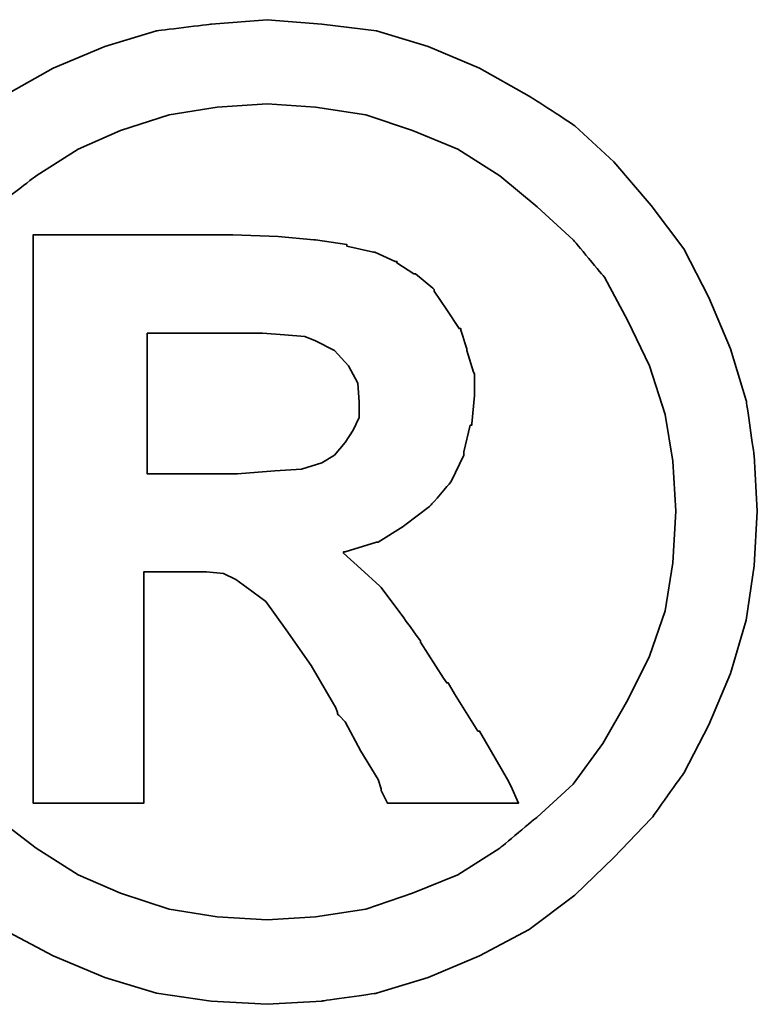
# Model space of a CAD drawing. Header units: millimetres. Extents: x -219 to -52, y 55 to 174.
# Tile 18 of 46: x -94.29 to -93.883, y 128.792 to 129.336. Entities that reach past the tile are written whole.
import ezdxf

# ---------------------------------------------------------------- set-up
doc = ezdxf.new("R2010")
doc.units = ezdxf.units.MM
doc.header["$LTSCALE"] = 0.1
doc.layers.add('DIM', color=4, linetype='CONTINUOUS')
doc.layers.add('layer 1', color=7, linetype='CONTINUOUS')

# ---------------------------------------------------------------- blocks, each defined once
blk = doc.blocks.new('TBI MOTION logo(完整正式版)')
at = {"layer": 'layer 1', "color": 22, "lineweight": 35}
for points, knots in [([(-91.89366, 20.43624), (-91.89366, 20.43624), (-91.91351, 20.77862), (-91.91351, 20.77862), (-91.91351, 20.77862), (-91.91351, 20.77862), (-91.96114, 21.11206), (-91.96114, 21.11206), (-91.96114, 21.11206), (-91.96114, 21.11206), (-92.05641, 21.42764), (-92.05641, 21.42764), (-92.05641, 21.42764), (-92.05641, 21.42764), (-92.18939, 21.74124), (-92.18939, 21.74124), (-92.18939, 21.74124), (-92.18939, 21.74124), (-92.34222, 22.03697), (-92.34222, 22.03697), (-92.34222, 22.03697), (-92.34222, 22.03697), (-92.5407, 22.30294), (-92.5407, 22.30294), (-92.5407, 22.30294), (-92.5407, 22.30294), (-92.76895, 22.5689), (-92.76895, 22.5689), (-92.76895, 22.5689), (-92.76895, 22.5689), (-93.00713, 22.78921), (-93.00713, 22.78921), (-93.00713, 22.78921), (-93.00713, 22.78921), (-93.285, 22.96982), (-93.285, 22.96982), (-93.285, 22.96982), (-93.285, 22.96982), (-93.58867, 23.14051), (-93.58867, 23.14051), (-93.58867, 23.14051), (-93.58867, 23.14051), (-93.90227, 23.2735), (-93.90227, 23.2735), (-93.90227, 23.2735), (-93.90227, 23.2735), (-94.21785, 23.36877), (-94.21785, 23.36877), (-94.21785, 23.36877), (-94.21785, 23.36877), (-94.55129, 23.40846), (-94.55129, 23.40846), (-94.55129, 23.40846), (-94.55129, 23.40846), (-94.88474, 23.43625), (-94.88474, 23.43625), (-94.88474, 23.43625), (-94.88474, 23.43625), (-95.22612, 23.40846), (-95.22612, 23.40846), (-95.22612, 23.40846), (-95.22612, 23.40846), (-95.55956, 23.36877), (-95.55956, 23.36877), (-95.55956, 23.36877), (-95.55956, 23.36877), (-95.87515, 23.2735), (-95.87515, 23.2735), (-95.87515, 23.2735), (-95.87515, 23.2735), (-96.18973, 23.14051), (-96.18973, 23.14051), (-96.18973, 23.14051), (-96.18973, 23.14051), (-96.4944, 22.96982), (-96.4944, 22.96982), (-96.4944, 22.96982), (-96.4944, 22.96982), (-96.77028, 22.78921), (-96.77028, 22.78921), (-96.77028, 22.78921), (-96.77028, 22.78921), (-97.00846, 22.5689), (-97.00846, 22.5689), (-97.00846, 22.5689), (-97.00846, 22.5689), (-97.23671, 22.30294), (-97.23671, 22.30294), (-97.23671, 22.30294), (-97.23671, 22.30294), (-97.43618, 22.03697), (-97.43618, 22.03697), (-97.43618, 22.03697), (-97.43618, 22.03697), (-97.58901, 21.74124), (-97.58901, 21.74124), (-97.58901, 21.74124), (-97.58901, 21.74124), (-97.72298, 21.42764), (-97.72298, 21.42764), (-97.72298, 21.42764), (-97.72298, 21.42764), (-97.81825, 21.11206), (-97.81825, 21.11206), (-97.81825, 21.11206), (-97.81825, 21.11206), (-97.86589, 20.77862), (-97.86589, 20.77862), (-97.86589, 20.77862), (-97.86589, 20.77862), (-97.88375, 20.43624), (-97.88375, 20.43624), (-97.88375, 20.43624), (-97.88375, 20.43624), (-97.86589, 20.1028), (-97.86589, 20.1028), (-97.86589, 20.1028), (-97.86589, 20.1028), (-97.81825, 19.77035), (-97.81825, 19.77035), (-97.81825, 19.77035), (-97.81825, 19.77035), (-97.72298, 19.44583), (-97.72298, 19.44583), (-97.72298, 19.44583), (-97.72298, 19.44583), (-97.58901, 19.13224), (-97.58901, 19.13224), (-97.58901, 19.13224), (-97.58901, 19.13224), (-97.43618, 18.83749), (-97.43618, 18.83749), (-97.43618, 18.83749), (-97.43618, 18.83749), (-97.23671, 18.55963), (-97.23671, 18.55963), (-97.23671, 18.55963), (-97.23671, 18.55963), (-97.00846, 18.32145), (-97.00846, 18.32145), (-97.00846, 18.32145), (-97.00846, 18.32145), (-96.77028, 18.0932), (-96.77028, 18.0932), (-96.77028, 18.0932), (-96.77028, 18.0932), (-96.4944, 17.88381), (-96.4944, 17.88381), (-96.4944, 17.88381), (-96.4944, 17.88381), (-96.18973, 17.72205), (-96.18973, 17.72205), (-96.18973, 17.72205), (-96.18973, 17.72205), (-95.87515, 17.58906), (-95.87515, 17.58906), (-95.87515, 17.58906), (-95.87515, 17.58906), (-95.55956, 17.4938), (-95.55956, 17.4938), (-95.55956, 17.4938), (-95.55956, 17.4938), (-95.22612, 17.44616), (-95.22612, 17.44616), (-95.22612, 17.44616), (-95.22612, 17.44616), (-94.88474, 17.42631), (-94.88474, 17.42631), (-94.88474, 17.42631), (-94.88474, 17.42631), (-94.55129, 17.44616), (-94.55129, 17.44616), (-94.55129, 17.44616), (-94.55129, 17.44616), (-94.21785, 17.4938), (-94.21785, 17.4938), (-94.21785, 17.4938), (-94.21785, 17.4938), (-93.90227, 17.58906), (-93.90227, 17.58906), (-93.90227, 17.58906), (-93.90227, 17.58906), (-93.58867, 17.72205), (-93.58867, 17.72205), (-93.58867, 17.72205), (-93.58867, 17.72205), (-93.285, 17.88381), (-93.285, 17.88381), (-93.285, 17.88381), (-93.285, 17.88381), (-93.00713, 18.0932), (-93.00713, 18.0932), (-93.00713, 18.0932), (-93.00713, 18.0932), (-92.76895, 18.32145), (-92.76895, 18.32145), (-92.76895, 18.32145), (-92.76895, 18.32145), (-92.5407, 18.55963), (-92.5407, 18.55963), (-92.5407, 18.55963), (-92.5407, 18.55963), (-92.34222, 18.83749), (-92.34222, 18.83749), (-92.34222, 18.83749), (-92.34222, 18.83749), (-92.18939, 19.13224), (-92.18939, 19.13224), (-92.18939, 19.13224), (-92.18939, 19.13224), (-92.05641, 19.44583), (-92.05641, 19.44583), (-92.05641, 19.44583), (-92.05641, 19.44583), (-91.96114, 19.77035), (-91.96114, 19.77035), (-91.96114, 19.77035), (-91.96114, 19.77035), (-91.91351, 20.1028), (-91.91351, 20.1028), (-91.91351, 20.1028), (-91.91351, 20.1028), (-91.89366, 20.43624), (-91.89366, 20.43624)], [0, 0, 0, 0, 0.0178571, 0.0178571, 0.0178571, 0.0178572, 0.0357143, 0.0357143, 0.0357143, 0.0357143, 0.0535714, 0.0535714, 0.0535714, 0.0535714, 0.0714286, 0.0714286, 0.0714286, 0.0714286, 0.0892857, 0.0892857, 0.0892857, 0.0892857, 0.1071429, 0.1071429, 0.1071429, 0.1071429, 0.125, 0.125, 0.125, 0.125, 0.1428571, 0.1428571, 0.1428571, 0.1428572, 0.1607143, 0.1607143, 0.1607143, 0.1607143, 0.1785714, 0.1785714, 0.1785714, 0.1785714, 0.1964286, 0.1964286, 0.1964286, 0.1964286, 0.2142857, 0.2142857, 0.2142857, 0.2142857, 0.2321429, 0.2321429, 0.2321429, 0.2321429, 0.25, 0.25, 0.25, 0.25, 0.2678571, 0.2678571, 0.2678571, 0.2678572, 0.2857143, 0.2857143, 0.2857143, 0.2857143, 0.3035714, 0.3035714, 0.3035714, 0.3035714, 0.3214286, 0.3214286, 0.3214286, 0.3214286, 0.3392857, 0.3392857, 0.3392857, 0.3392857, 0.3571429, 0.3571429, 0.3571429, 0.3571429, 0.375, 0.375, 0.375, 0.375, 0.3928571, 0.3928571, 0.3928571, 0.3928572, 0.4107143, 0.4107143, 0.4107143, 0.4107143, 0.4285714, 0.4285714, 0.4285714, 0.4285714, 0.4464286, 0.4464286, 0.4464286, 0.4464286, 0.4642857, 0.4642857, 0.4642857, 0.4642857, 0.4821429, 0.4821429, 0.4821429, 0.4821429, 0.5, 0.5, 0.5, 0.5, 0.5178571, 0.5178571, 0.5178571, 0.5178572, 0.5357143, 0.5357143, 0.5357143, 0.5357143, 0.5535714, 0.5535714, 0.5535714, 0.5535714, 0.5714286, 0.5714286, 0.5714286, 0.5714286, 0.5892857, 0.5892857, 0.5892857, 0.5892857, 0.6071429, 0.6071429, 0.6071429, 0.6071429, 0.625, 0.625, 0.625, 0.625, 0.6428571, 0.6428571, 0.6428571, 0.6428572, 0.6607143, 0.6607143, 0.6607143, 0.6607143, 0.6785714, 0.6785714, 0.6785714, 0.6785714, 0.6964286, 0.6964286, 0.6964286, 0.6964286, 0.7142857, 0.7142857, 0.7142857, 0.7142857, 0.7321429, 0.7321429, 0.7321429, 0.7321429, 0.75, 0.75, 0.75, 0.75, 0.7678571, 0.7678571, 0.7678571, 0.7678572, 0.7857143, 0.7857143, 0.7857143, 0.7857143, 0.8035714, 0.8035714, 0.8035714, 0.8035714, 0.8214286, 0.8214286, 0.8214286, 0.8214286, 0.8392857, 0.8392857, 0.8392857, 0.8392857, 0.8571429, 0.8571429, 0.8571429, 0.8571429, 0.875, 0.875, 0.875, 0.875, 0.8928571, 0.8928571, 0.8928571, 0.8928572, 0.9107143, 0.9107143, 0.9107143, 0.9107143, 0.9285714, 0.9285714, 0.9285714, 0.9285714, 0.9464286, 0.9464286, 0.9464286, 0.9464286, 0.9642857, 0.9642857, 0.9642857, 0.9642857, 0.9821429, 0.9821429, 0.9821429, 0.9821429, 1, 1, 1, 1]), ([(-92.38986, 20.43624), (-92.38986, 20.43624), (-92.40871, 20.74091), (-92.40871, 20.74091), (-92.40871, 20.74091), (-92.40871, 20.74091), (-92.45536, 21.02672), (-92.45536, 21.02672), (-92.45536, 21.02672), (-92.45536, 21.02672), (-92.55063, 21.32245), (-92.55063, 21.32245), (-92.55063, 21.32245), (-92.55063, 21.32245), (-92.68361, 21.59833), (-92.68361, 21.59833), (-92.68361, 21.59833), (-92.68361, 21.59833), (-92.82651, 21.86429), (-92.82651, 21.86429), (-92.82651, 21.86429), (-92.82651, 21.86429), (-93.01705, 22.09255), (-93.01705, 22.09255), (-93.01705, 22.09255), (-93.01705, 22.09255), (-93.23736, 22.29301), (-93.23736, 22.29301), (-93.23736, 22.29301), (-93.23736, 22.29301), (-93.46561, 22.48355), (-93.46561, 22.48355), (-93.46561, 22.48355), (-93.46561, 22.48355), (-93.72165, 22.6463), (-93.72165, 22.6463), (-93.72165, 22.6463), (-93.72165, 22.6463), (-93.99754, 22.75944), (-93.99754, 22.75944), (-93.99754, 22.75944), (-93.99754, 22.75944), (-94.28335, 22.85471), (-94.28335, 22.85471), (-94.28335, 22.85471), (-94.28335, 22.85471), (-94.589, 22.90234), (-94.589, 22.90234), (-94.589, 22.90234), (-94.589, 22.90234), (-94.88474, 22.92219), (-94.88474, 22.92219), (-94.88474, 22.92219), (-94.88474, 22.92219), (-95.1894, 22.90234), (-95.1894, 22.90234), (-95.1894, 22.90234), (-95.1894, 22.90234), (-95.48315, 22.85471), (-95.48315, 22.85471), (-95.48315, 22.85471), (-95.48315, 22.85471), (-95.77988, 22.75944), (-95.77988, 22.75944), (-95.77988, 22.75944), (-95.77988, 22.75944), (-96.03691, 22.6463), (-96.03691, 22.6463), (-96.03691, 22.6463), (-96.03691, 22.6463), (-96.29394, 22.48355), (-96.29394, 22.48355), (-96.29394, 22.48355), (-96.29394, 22.48355), (-96.54203, 22.29301), (-96.54203, 22.29301), (-96.54203, 22.29301), (-96.54203, 22.29301), (-96.75937, 22.09255), (-96.75937, 22.09255), (-96.75937, 22.09255), (-96.75937, 22.09255), (-96.9509, 21.86429), (-96.9509, 21.86429), (-96.9509, 21.86429), (-96.9509, 21.86429), (-97.0938, 21.59833), (-97.0938, 21.59833), (-97.0938, 21.59833), (-97.0938, 21.59833), (-97.21686, 21.32245), (-97.21686, 21.32245), (-97.21686, 21.32245), (-97.21686, 21.32245), (-97.32206, 21.02672), (-97.32206, 21.02672), (-97.32206, 21.02672), (-97.32206, 21.02672), (-97.36076, 20.74091), (-97.36076, 20.74091), (-97.36076, 20.74091), (-97.36076, 20.74091), (-97.37961, 20.43624), (-97.37961, 20.43624), (-97.37961, 20.43624), (-97.37961, 20.43624), (-97.36076, 20.12165), (-97.36076, 20.12165), (-97.36076, 20.12165), (-97.36076, 20.12165), (-97.32206, 19.82791), (-97.32206, 19.82791), (-97.32206, 19.82791), (-97.32206, 19.82791), (-97.21686, 19.55102), (-97.21686, 19.55102), (-97.21686, 19.55102), (-97.21686, 19.55102), (-97.0938, 19.28407), (-97.0938, 19.28407), (-97.0938, 19.28407), (-97.0938, 19.28407), (-96.94098, 19.01811), (-96.94098, 19.01811), (-96.94098, 19.01811), (-96.94098, 19.01811), (-96.75937, 18.77001), (-96.75937, 18.77001), (-96.75937, 18.77001), (-96.75937, 18.77001), (-96.54203, 18.56955), (-96.54203, 18.56955), (-96.54203, 18.56955), (-96.54203, 18.56955), (-96.29394, 18.37901), (-96.29394, 18.37901), (-96.29394, 18.37901), (-96.29394, 18.37901), (-96.03691, 18.21725), (-96.03691, 18.21725), (-96.03691, 18.21725), (-96.03691, 18.21725), (-95.77988, 18.10412), (-95.77988, 18.10412), (-95.77988, 18.10412), (-95.77988, 18.10412), (-95.48315, 18.00786), (-95.48315, 18.00786), (-95.48315, 18.00786), (-95.48315, 18.00786), (-95.1894, 17.96022), (-95.1894, 17.96022), (-95.1894, 17.96022), (-95.1894, 17.96022), (-94.88474, 17.94137), (-94.88474, 17.94137), (-94.88474, 17.94137), (-94.88474, 17.94137), (-94.589, 17.96022), (-94.589, 17.96022), (-94.589, 17.96022), (-94.589, 17.96022), (-94.28335, 18.00786), (-94.28335, 18.00786), (-94.28335, 18.00786), (-94.28335, 18.00786), (-93.99754, 18.10412), (-93.99754, 18.10412), (-93.99754, 18.10412), (-93.99754, 18.10412), (-93.72165, 18.21725), (-93.72165, 18.21725), (-93.72165, 18.21725), (-93.72165, 18.21725), (-93.46561, 18.37901), (-93.46561, 18.37901), (-93.46561, 18.37901), (-93.46561, 18.37901), (-93.23736, 18.56955), (-93.23736, 18.56955), (-93.23736, 18.56955), (-93.23736, 18.56955), (-93.01705, 18.77001), (-93.01705, 18.77001), (-93.01705, 18.77001), (-93.01705, 18.77001), (-92.83644, 19.01811), (-92.83644, 19.01811), (-92.83644, 19.01811), (-92.83644, 19.01811), (-92.68361, 19.28407), (-92.68361, 19.28407), (-92.68361, 19.28407), (-92.68361, 19.28407), (-92.55063, 19.55102), (-92.55063, 19.55102), (-92.55063, 19.55102), (-92.55063, 19.55102), (-92.45536, 19.82791), (-92.45536, 19.82791), (-92.45536, 19.82791), (-92.45536, 19.82791), (-92.40871, 20.12165), (-92.40871, 20.12165), (-92.40871, 20.12165), (-92.40871, 20.12165), (-92.38986, 20.43624), (-92.38986, 20.43624)], [0, 0, 0, 0, 0.0192308, 0.0192308, 0.0192308, 0.0192308, 0.0384615, 0.0384615, 0.0384615, 0.0384615, 0.0576923, 0.0576923, 0.0576923, 0.0576923, 0.0769231, 0.0769231, 0.0769231, 0.0769231, 0.0961538, 0.0961538, 0.0961538, 0.0961539, 0.1153846, 0.1153846, 0.1153846, 0.1153846, 0.1346154, 0.1346154, 0.1346154, 0.1346154, 0.1538462, 0.1538462, 0.1538462, 0.1538462, 0.1730769, 0.1730769, 0.1730769, 0.1730769, 0.1923077, 0.1923077, 0.1923077, 0.1923077, 0.2115385, 0.2115385, 0.2115385, 0.2115385, 0.2307692, 0.2307692, 0.2307692, 0.2307692, 0.25, 0.25, 0.25, 0.25, 0.2692308, 0.2692308, 0.2692308, 0.2692308, 0.2884615, 0.2884615, 0.2884615, 0.2884615, 0.3076923, 0.3076923, 0.3076923, 0.3076923, 0.3269231, 0.3269231, 0.3269231, 0.3269231, 0.3461538, 0.3461538, 0.3461538, 0.3461539, 0.3653846, 0.3653846, 0.3653846, 0.3653846, 0.3846154, 0.3846154, 0.3846154, 0.3846154, 0.4038462, 0.4038462, 0.4038462, 0.4038462, 0.4230769, 0.4230769, 0.4230769, 0.4230769, 0.4423077, 0.4423077, 0.4423077, 0.4423077, 0.4615385, 0.4615385, 0.4615385, 0.4615385, 0.4807692, 0.4807692, 0.4807692, 0.4807692, 0.5, 0.5, 0.5, 0.5, 0.5192308, 0.5192308, 0.5192308, 0.5192308, 0.5384615, 0.5384615, 0.5384615, 0.5384615, 0.5576923, 0.5576923, 0.5576923, 0.5576923, 0.5769231, 0.5769231, 0.5769231, 0.5769231, 0.5961538, 0.5961538, 0.5961538, 0.5961539, 0.6153846, 0.6153846, 0.6153846, 0.6153846, 0.6346154, 0.6346154, 0.6346154, 0.6346154, 0.6538462, 0.6538462, 0.6538462, 0.6538462, 0.6730769, 0.6730769, 0.6730769, 0.6730769, 0.6923077, 0.6923077, 0.6923077, 0.6923077, 0.7115385, 0.7115385, 0.7115385, 0.7115385, 0.7307692, 0.7307692, 0.7307692, 0.7307692, 0.75, 0.75, 0.75, 0.75, 0.7692308, 0.7692308, 0.7692308, 0.7692308, 0.7884615, 0.7884615, 0.7884615, 0.7884615, 0.8076923, 0.8076923, 0.8076923, 0.8076923, 0.8269231, 0.8269231, 0.8269231, 0.8269231, 0.8461538, 0.8461538, 0.8461538, 0.8461539, 0.8653846, 0.8653846, 0.8653846, 0.8653846, 0.8846154, 0.8846154, 0.8846154, 0.8846154, 0.9038462, 0.9038462, 0.9038462, 0.9038462, 0.9230769, 0.9230769, 0.9230769, 0.9230769, 0.9423077, 0.9423077, 0.9423077, 0.9423077, 0.9615385, 0.9615385, 0.9615385, 0.9615385, 0.9807692, 0.9807692, 0.9807692, 0.9807692, 1, 1, 1, 1]), ([(-96.31279, 18.7323), (-96.31279, 18.7323), (-96.31279, 18.77001), (-96.31279, 18.77001), (-96.31279, 18.77001), (-96.31279, 18.77001), (-96.31279, 18.87422), (-96.31279, 18.87422), (-96.31279, 18.87422), (-96.31279, 18.87422), (-96.31279, 19.04689), (-96.31279, 19.04689), (-96.31279, 19.04689), (-96.31279, 19.04689), (-96.31279, 19.25529), (-96.31279, 19.25529), (-96.31279, 19.25529), (-96.31279, 19.25529), (-96.31279, 19.5024), (-96.31279, 19.5024), (-96.31279, 19.5024), (-96.31279, 19.5024), (-96.31279, 19.77035), (-96.31279, 19.77035), (-96.31279, 19.77035), (-96.31279, 19.77035), (-96.31279, 20.37868), (-96.31279, 20.37868), (-96.31279, 20.37868), (-96.31279, 20.37868), (-96.31279, 20.98801), (-96.31279, 20.98801), (-96.31279, 20.98801), (-96.31279, 20.98801), (-96.31279, 21.27482), (-96.31279, 21.27482), (-96.31279, 21.27482), (-96.31279, 21.27482), (-96.31279, 21.52291), (-96.31279, 21.52291), (-96.31279, 21.52291), (-96.31279, 21.52291), (-96.31279, 21.75017), (-96.31279, 21.75017), (-96.31279, 21.75017), (-96.31279, 21.75017), (-96.31279, 21.90399), (-96.31279, 21.90399), (-96.31279, 21.90399), (-96.31279, 21.90399), (-96.31279, 22.0072), (-96.31279, 22.0072), (-96.31279, 22.0072), (-96.31279, 22.0072), (-96.31279, 22.04689), (-96.31279, 22.04689), (-96.31279, 22.04689), (-96.31279, 22.04689), (-96.31279, 22.12232), (-96.31279, 22.12232), (-96.31279, 22.12232), (-96.31279, 22.12232), (-96.2463, 22.12232), (-96.2463, 22.12232), (-96.2463, 22.12232), (-96.2463, 22.12232), (-96.22645, 22.12232), (-96.22645, 22.12232), (-96.22645, 22.12232), (-96.22645, 22.12232), (-96.18973, 22.12232), (-96.18973, 22.12232), (-96.18973, 22.12232), (-96.18973, 22.12232), (-96.05576, 22.12232), (-96.05576, 22.12232), (-96.05576, 22.12232), (-96.05576, 22.12232), (-95.87515, 22.12232), (-95.87515, 22.12232), (-95.87515, 22.12232), (-95.87515, 22.12232), (-95.66476, 22.12232), (-95.66476, 22.12232), (-95.66476, 22.12232), (-95.66476, 22.12232), (-95.44643, 22.12232), (-95.44643, 22.12232), (-95.44643, 22.12232), (-95.44643, 22.12232), (-95.27375, 22.12232), (-95.27375, 22.12232), (-95.27375, 22.12232), (-95.27375, 22.12232), (-95.15963, 22.12232), (-95.15963, 22.12232), (-95.15963, 22.12232), (-95.15963, 22.12232), (-95.12291, 22.12232), (-95.12291, 22.12232), (-95.12291, 22.12232), (-95.12291, 22.12232), (-95.10306, 22.12232), (-95.10306, 22.12232), (-95.10306, 22.12232), (-95.10306, 22.12232), (-95.09314, 22.12232), (-95.09314, 22.12232), (-95.09314, 22.12232), (-95.09314, 22.12232), (-94.81725, 22.1124), (-94.81725, 22.1124), (-94.81725, 22.1124), (-94.81725, 22.1124), (-94.59893, 22.09255), (-94.59893, 22.09255), (-94.59893, 22.09255), (-94.59893, 22.09255), (-94.589, 22.09255), (-94.589, 22.09255), (-94.589, 22.09255), (-94.589, 22.09255), (-94.39846, 22.06476), (-94.39846, 22.06476), (-94.39846, 22.06476), (-94.39846, 22.06476), (-94.39846, 22.05483), (-94.39846, 22.05483), (-94.39846, 22.05483), (-94.39846, 22.05483), (-94.23571, 22.01713), (-94.23571, 22.01713), (-94.23571, 22.01713), (-94.23571, 22.01713), (-94.22777, 22.01713), (-94.22777, 22.01713), (-94.22777, 22.01713), (-94.22777, 22.01713), (-94.10273, 21.96056), (-94.10273, 21.96056), (-94.10273, 21.96056), (-94.10273, 21.96056), (-94.09281, 21.96056), (-94.09281, 21.96056), (-94.09281, 21.96056), (-94.09281, 21.96056), (-94.09281, 21.95162), (-94.09281, 21.95162), (-94.09281, 21.95162), (-94.09281, 21.95162), (-93.9896, 21.88415), (-93.9896, 21.88415), (-93.9896, 21.88415), (-93.9896, 21.88415), (-93.97868, 21.88415), (-93.97868, 21.88415), (-93.97868, 21.88415), (-93.97868, 21.88415), (-93.87448, 21.79781), (-93.87448, 21.79781), (-93.87448, 21.79781), (-93.87448, 21.79781), (-93.86456, 21.78888), (-93.86456, 21.78888), (-93.86456, 21.78888), (-93.86456, 21.78888), (-93.86456, 21.77895), (-93.86456, 21.77895), (-93.86456, 21.77895), (-93.86456, 21.77895), (-93.78913, 21.66483), (-93.78913, 21.66483), (-93.78913, 21.66483), (-93.78913, 21.66483), (-93.71371, 21.5507), (-93.71371, 21.5507), (-93.71371, 21.5507), (-93.71371, 21.5507), (-93.7028, 21.5507), (-93.7028, 21.5507), (-93.7028, 21.5507), (-93.7028, 21.5507), (-93.7028, 21.54078), (-93.7028, 21.54078), (-93.7028, 21.54078), (-93.7028, 21.54078), (-93.66608, 21.42764), (-93.66608, 21.42764), (-93.66608, 21.42764), (-93.66608, 21.42764), (-93.66608, 21.41772), (-93.66608, 21.41772), (-93.66608, 21.41772), (-93.66608, 21.41772), (-93.62638, 21.28474), (-93.62638, 21.28474), (-93.62638, 21.28474), (-93.62638, 21.28474), (-93.61844, 21.27482), (-93.61844, 21.27482), (-93.61844, 21.27482), (-93.61844, 21.27482), (-93.61844, 21.14977), (-93.61844, 21.14977), (-93.61844, 21.14977), (-93.61844, 21.14977), (-93.61844, 21.14183), (-93.61844, 21.14183), (-93.61844, 21.14183), (-93.61844, 21.14183), (-93.6363, 20.96915), (-93.6363, 20.96915), (-93.6363, 20.96915), (-93.6363, 20.96915), (-93.6363, 20.96122), (-93.6363, 20.96122), (-93.6363, 20.96122), (-93.6363, 20.96122), (-93.64623, 20.96122), (-93.64623, 20.96122), (-93.64623, 20.96122), (-93.64623, 20.96122), (-93.68493, 20.79847), (-93.68493, 20.79847), (-93.68493, 20.79847), (-93.68493, 20.79847), (-93.68493, 20.78854), (-93.68493, 20.78854), (-93.68493, 20.78854), (-93.68493, 20.78854), (-93.68493, 20.77862), (-93.68493, 20.77862), (-93.68493, 20.77862), (-93.68493, 20.77862), (-93.76135, 20.61785), (-93.76135, 20.61785), (-93.76135, 20.61785), (-93.76135, 20.61785), (-93.76929, 20.60693), (-93.76929, 20.60693), (-93.76929, 20.60693), (-93.76929, 20.60693), (-93.8844, 20.47495), (-93.8844, 20.47495), (-93.8844, 20.47495), (-93.8844, 20.47495), (-93.89433, 20.46502), (-93.89433, 20.46502), (-93.89433, 20.46502), (-93.89433, 20.46502), (-94.04517, 20.34991), (-94.04517, 20.34991), (-94.04517, 20.34991), (-94.04517, 20.34991), (-94.05509, 20.34197), (-94.05509, 20.34197), (-94.05509, 20.34197), (-94.05509, 20.34197), (-94.20792, 20.2467), (-94.20792, 20.2467), (-94.20792, 20.2467), (-94.20792, 20.2467), (-94.21785, 20.2467), (-94.21785, 20.2467), (-94.21785, 20.2467), (-94.21785, 20.2467), (-94.40839, 20.18913), (-94.40839, 20.18913), (-94.40839, 20.18913), (-94.40839, 20.18913), (-94.41831, 20.18913), (-94.41831, 20.18913), (-94.41831, 20.18913), (-94.41831, 20.18913), (-94.41831, 20.17921), (-94.41831, 20.17921), (-94.41831, 20.17921), (-94.41831, 20.17921), (-94.31312, 20.08394), (-94.31312, 20.08394), (-94.31312, 20.08394), (-94.31312, 20.08394), (-94.198, 19.97875), (-94.198, 19.97875), (-94.198, 19.97875), (-94.198, 19.97875), (-94.18907, 19.97081), (-94.18907, 19.97081), (-94.18907, 19.97081), (-94.18907, 19.97081), (-94.07494, 19.81798), (-94.07494, 19.81798), (-94.07494, 19.81798), (-94.07494, 19.81798), (-93.9499, 19.6453), (-93.9499, 19.6453), (-93.9499, 19.6453), (-93.9499, 19.6453), (-93.9499, 19.63736), (-93.9499, 19.63736), (-93.9499, 19.63736), (-93.9499, 19.63736), (-93.80799, 19.41705), (-93.80799, 19.41705), (-93.80799, 19.41705), (-93.80799, 19.41705), (-93.78913, 19.38828), (-93.78913, 19.38828), (-93.78913, 19.38828), (-93.78913, 19.38828), (-93.77921, 19.38828), (-93.77921, 19.38828), (-93.77921, 19.38828), (-93.77921, 19.38828), (-93.7415, 19.32178), (-93.7415, 19.32178), (-93.7415, 19.32178), (-93.7415, 19.32178), (-93.59859, 19.09353), (-93.59859, 19.09353), (-93.59859, 19.09353), (-93.59859, 19.09353), (-93.58867, 19.09353), (-93.58867, 19.09353), (-93.58867, 19.09353), (-93.58867, 19.09353), (-93.45569, 18.86528), (-93.45569, 18.86528), (-93.45569, 18.86528), (-93.45569, 18.86528), (-93.41798, 18.7978), (-93.41798, 18.7978), (-93.41798, 18.7978), (-93.41798, 18.7978), (-93.39813, 18.76009), (-93.39813, 18.76009), (-93.39813, 18.76009), (-93.39813, 18.76009), (-93.3505, 18.6549), (-93.3505, 18.6549), (-93.3505, 18.6549), (-93.3505, 18.6549), (-93.45569, 18.6549), (-93.45569, 18.6549), (-93.45569, 18.6549), (-93.45569, 18.6549), (-93.47454, 18.6549), (-93.47454, 18.6549), (-93.47454, 18.6549), (-93.47454, 18.6549), (-93.56088, 18.6549), (-93.56088, 18.6549), (-93.56088, 18.6549), (-93.56088, 18.6549), (-93.78913, 18.6549), (-93.78913, 18.6549), (-93.78913, 18.6549), (-93.78913, 18.6549), (-94.01738, 18.6549), (-94.01738, 18.6549), (-94.01738, 18.6549), (-94.01738, 18.6549), (-94.09281, 18.6549), (-94.09281, 18.6549), (-94.09281, 18.6549), (-94.09281, 18.6549), (-94.11265, 18.6549), (-94.11265, 18.6549), (-94.11265, 18.6549), (-94.11265, 18.6549), (-94.15036, 18.6549), (-94.15036, 18.6549), (-94.15036, 18.6549), (-94.15036, 18.6549), (-94.17021, 18.69459), (-94.17021, 18.69459), (-94.17021, 18.69459), (-94.17021, 18.69459), (-94.18907, 18.7323), (-94.18907, 18.7323), (-94.18907, 18.7323), (-94.18907, 18.7323), (-94.18907, 18.74223), (-94.18907, 18.74223), (-94.18907, 18.74223), (-94.18907, 18.74223), (-94.20792, 18.7978), (-94.20792, 18.7978), (-94.20792, 18.7978), (-94.20792, 18.7978), (-94.31312, 18.97048), (-94.31312, 18.97048), (-94.31312, 18.97048), (-94.31312, 18.97048), (-94.40839, 19.1501), (-94.40839, 19.1501), (-94.40839, 19.1501), (-94.40839, 19.1501), (-94.4461, 19.1888), (-94.4461, 19.1888), (-94.4461, 19.1888), (-94.4461, 19.1888), (-94.45602, 19.19873), (-94.45602, 19.19873), (-94.45602, 19.19873), (-94.45602, 19.19873), (-94.45602, 19.20766), (-94.45602, 19.20766), (-94.45602, 19.20766), (-94.45602, 19.20766), (-94.46595, 19.23644), (-94.46595, 19.23644), (-94.46595, 19.23644), (-94.46595, 19.23644), (-94.61679, 19.49347), (-94.61679, 19.49347), (-94.61679, 19.49347), (-94.61679, 19.49347), (-94.76962, 19.7118), (-94.76962, 19.7118), (-94.76962, 19.7118), (-94.76962, 19.7118), (-94.89268, 19.88447), (-94.89268, 19.88447), (-94.89268, 19.88447), (-94.89268, 19.88447), (-95.00779, 19.97081), (-95.00779, 19.97081), (-95.00779, 19.97081), (-95.00779, 19.97081), (-95.07528, 20.01845), (-95.07528, 20.01845), (-95.07528, 20.01845), (-95.07528, 20.01845), (-95.1507, 20.05616), (-95.1507, 20.05616), (-95.1507, 20.05616), (-95.1507, 20.05616), (-95.2549, 20.06608), (-95.2549, 20.06608), (-95.2549, 20.06608), (-95.2549, 20.06608), (-95.38887, 20.06608), (-95.38887, 20.06608), (-95.38887, 20.06608), (-95.38887, 20.06608), (-95.40872, 20.06608), (-95.40872, 20.06608), (-95.40872, 20.06608), (-95.40872, 20.06608), (-95.42658, 20.06608), (-95.42658, 20.06608), (-95.42658, 20.06608), (-95.42658, 20.06608), (-95.5417, 20.06608), (-95.5417, 20.06608), (-95.5417, 20.06608), (-95.5417, 20.06608), (-95.63697, 20.06608), (-95.63697, 20.06608), (-95.63697, 20.06608), (-95.63697, 20.06608), (-95.63697, 19.99761), (-95.63697, 19.99761), (-95.63697, 19.99761), (-95.63697, 19.99761), (-95.63697, 19.92318), (-95.63697, 19.92318), (-95.63697, 19.92318), (-95.63697, 19.92318), (-95.63697, 19.69294), (-95.63697, 19.69294), (-95.63697, 19.69294), (-95.63697, 19.69294), (-95.63697, 19.44583), (-95.63697, 19.44583), (-95.63697, 19.44583), (-95.63697, 19.44583), (-95.63697, 19.17888), (-95.63697, 19.17888), (-95.63697, 19.17888), (-95.63697, 19.17888), (-95.63697, 18.96055), (-95.63697, 18.96055), (-95.63697, 18.96055), (-95.63697, 18.96055), (-95.63697, 18.87422), (-95.63697, 18.87422), (-95.63697, 18.87422), (-95.63697, 18.87422), (-95.63697, 18.80773), (-95.63697, 18.80773), (-95.63697, 18.80773), (-95.63697, 18.80773), (-95.63697, 18.75017), (-95.63697, 18.75017), (-95.63697, 18.75017), (-95.63697, 18.75017), (-95.63697, 18.7323), (-95.63697, 18.7323), (-95.63697, 18.7323), (-95.63697, 18.7323), (-95.63697, 18.6549), (-95.63697, 18.6549), (-95.63697, 18.6549), (-95.63697, 18.6549), (-95.70247, 18.6549), (-95.70247, 18.6549), (-95.70247, 18.6549), (-95.70247, 18.6549), (-95.72232, 18.6549), (-95.72232, 18.6549), (-95.72232, 18.6549), (-95.72232, 18.6549), (-95.77988, 18.6549), (-95.77988, 18.6549), (-95.77988, 18.6549), (-95.77988, 18.6549), (-95.97835, 18.6549), (-95.97835, 18.6549), (-95.97835, 18.6549), (-95.97835, 18.6549), (-96.15103, 18.6549), (-96.15103, 18.6549), (-96.15103, 18.6549), (-96.15103, 18.6549), (-96.2076, 18.6549), (-96.2076, 18.6549), (-96.2076, 18.6549), (-96.2076, 18.6549), (-96.2463, 18.6549), (-96.2463, 18.6549), (-96.2463, 18.6549), (-96.2463, 18.6549), (-96.31279, 18.6549), (-96.31279, 18.6549), (-96.31279, 18.6549), (-96.31279, 18.6549), (-96.31279, 18.7323), (-96.31279, 18.7323)], [0, 0, 0, 0, 0.0074074, 0.0074074, 0.0074074, 0.0074074, 0.0148148, 0.0148148, 0.0148148, 0.0148148, 0.0222222, 0.0222222, 0.0222222, 0.0222222, 0.0296296, 0.0296296, 0.0296296, 0.0296296, 0.037037, 0.037037, 0.037037, 0.037037, 0.0444444, 0.0444444, 0.0444444, 0.0444445, 0.0518519, 0.0518519, 0.0518519, 0.0518519, 0.0592593, 0.0592593, 0.0592593, 0.0592593, 0.0666667, 0.0666667, 0.0666667, 0.0666667, 0.0740741, 0.0740741, 0.0740741, 0.0740741, 0.0814815, 0.0814815, 0.0814815, 0.0814815, 0.0888889, 0.0888889, 0.0888889, 0.0888889, 0.0962963, 0.0962963, 0.0962963, 0.0962963, 0.1037037, 0.1037037, 0.1037037, 0.1037037, 0.1111111, 0.1111111, 0.1111111, 0.1111111, 0.1185185, 0.1185185, 0.1185185, 0.1185185, 0.1259259, 0.1259259, 0.1259259, 0.1259259, 0.1333333, 0.1333333, 0.1333333, 0.1333333, 0.1407407, 0.1407407, 0.1407407, 0.1407408, 0.1481481, 0.1481481, 0.1481481, 0.1481482, 0.1555556, 0.1555556, 0.1555556, 0.1555556, 0.162963, 0.162963, 0.162963, 0.162963, 0.1703704, 0.1703704, 0.1703704, 0.1703704, 0.1777778, 0.1777778, 0.1777778, 0.1777778, 0.1851852, 0.1851852, 0.1851852, 0.1851852, 0.1925926, 0.1925926, 0.1925926, 0.1925926, 0.2, 0.2, 0.2, 0.2, 0.2074074, 0.2074074, 0.2074074, 0.2074074, 0.2148148, 0.2148148, 0.2148148, 0.2148148, 0.2222222, 0.2222222, 0.2222222, 0.2222222, 0.2296296, 0.2296296, 0.2296296, 0.2296296, 0.237037, 0.237037, 0.237037, 0.237037, 0.2444444, 0.2444444, 0.2444444, 0.2444445, 0.2518519, 0.2518519, 0.2518519, 0.2518519, 0.2592593, 0.2592593, 0.2592593, 0.2592593, 0.2666667, 0.2666667, 0.2666667, 0.2666667, 0.2740741, 0.2740741, 0.2740741, 0.2740741, 0.2814815, 0.2814815, 0.2814815, 0.2814815, 0.2888889, 0.2888889, 0.2888889, 0.2888889, 0.2962963, 0.2962963, 0.2962963, 0.2962963, 0.3037037, 0.3037037, 0.3037037, 0.3037037, 0.3111111, 0.3111111, 0.3111111, 0.3111111, 0.3185185, 0.3185185, 0.3185185, 0.3185185, 0.3259259, 0.3259259, 0.3259259, 0.3259259, 0.3333333, 0.3333333, 0.3333333, 0.3333333, 0.3407407, 0.3407407, 0.3407407, 0.3407408, 0.3481481, 0.3481481, 0.3481481, 0.3481482, 0.3555556, 0.3555556, 0.3555556, 0.3555556, 0.362963, 0.362963, 0.362963, 0.362963, 0.3703704, 0.3703704, 0.3703704, 0.3703704, 0.3777778, 0.3777778, 0.3777778, 0.3777778, 0.3851852, 0.3851852, 0.3851852, 0.3851852, 0.3925926, 0.3925926, 0.3925926, 0.3925926, 0.4, 0.4, 0.4, 0.4, 0.4074074, 0.4074074, 0.4074074, 0.4074074, 0.4148148, 0.4148148, 0.4148148, 0.4148148, 0.4222222, 0.4222222, 0.4222222, 0.4222222, 0.4296296, 0.4296296, 0.4296296, 0.4296296, 0.437037, 0.437037, 0.437037, 0.437037, 0.4444444, 0.4444444, 0.4444444, 0.4444445, 0.4518519, 0.4518519, 0.4518519, 0.4518519, 0.4592593, 0.4592593, 0.4592593, 0.4592593, 0.4666667, 0.4666667, 0.4666667, 0.4666667, 0.4740741, 0.4740741, 0.4740741, 0.4740741, 0.4814815, 0.4814815, 0.4814815, 0.4814815, 0.4888889, 0.4888889, 0.4888889, 0.4888889, 0.4962963, 0.4962963, 0.4962963, 0.4962963, 0.5037037, 0.5037037, 0.5037037, 0.5037037, 0.5111111, 0.5111111, 0.5111111, 0.5111111, 0.5185185, 0.5185185, 0.5185185, 0.5185185, 0.5259259, 0.5259259, 0.5259259, 0.5259259, 0.5333333, 0.5333333, 0.5333333, 0.5333333, 0.5407407, 0.5407407, 0.5407407, 0.5407408, 0.5481481, 0.5481481, 0.5481481, 0.5481482, 0.5555556, 0.5555556, 0.5555556, 0.5555556, 0.562963, 0.562963, 0.562963, 0.562963, 0.5703704, 0.5703704, 0.5703704, 0.5703704, 0.5777778, 0.5777778, 0.5777778, 0.5777778, 0.5851852, 0.5851852, 0.5851852, 0.5851852, 0.5925926, 0.5925926, 0.5925926, 0.5925926, 0.6, 0.6, 0.6, 0.6, 0.6074074, 0.6074074, 0.6074074, 0.6074074, 0.6148148, 0.6148148, 0.6148148, 0.6148148, 0.6222222, 0.6222222, 0.6222222, 0.6222222, 0.6296296, 0.6296296, 0.6296296, 0.6296296, 0.637037, 0.637037, 0.637037, 0.637037, 0.6444444, 0.6444444, 0.6444444, 0.6444445, 0.6518519, 0.6518519, 0.6518519, 0.6518519, 0.6592593, 0.6592593, 0.6592593, 0.6592593, 0.6666667, 0.6666667, 0.6666667, 0.6666667, 0.6740741, 0.6740741, 0.6740741, 0.6740741, 0.6814815, 0.6814815, 0.6814815, 0.6814815, 0.6888889, 0.6888889, 0.6888889, 0.6888889, 0.6962963, 0.6962963, 0.6962963, 0.6962963, 0.7037037, 0.7037037, 0.7037037, 0.7037037, 0.7111111, 0.7111111, 0.7111111, 0.7111111, 0.7185185, 0.7185185, 0.7185185, 0.7185185, 0.7259259, 0.7259259, 0.7259259, 0.7259259, 0.7333333, 0.7333333, 0.7333333, 0.7333333, 0.7407407, 0.7407407, 0.7407407, 0.7407408, 0.7481481, 0.7481481, 0.7481481, 0.7481482, 0.7555556, 0.7555556, 0.7555556, 0.7555556, 0.762963, 0.762963, 0.762963, 0.762963, 0.7703704, 0.7703704, 0.7703704, 0.7703704, 0.7777778, 0.7777778, 0.7777778, 0.7777778, 0.7851852, 0.7851852, 0.7851852, 0.7851852, 0.7925926, 0.7925926, 0.7925926, 0.7925926, 0.8, 0.8, 0.8, 0.8, 0.8074074, 0.8074074, 0.8074074, 0.8074074, 0.8148148, 0.8148148, 0.8148148, 0.8148148, 0.8222222, 0.8222222, 0.8222222, 0.8222222, 0.8296296, 0.8296296, 0.8296296, 0.8296296, 0.837037, 0.837037, 0.837037, 0.837037, 0.8444444, 0.8444444, 0.8444444, 0.8444445, 0.8518519, 0.8518519, 0.8518519, 0.8518519, 0.8592593, 0.8592593, 0.8592593, 0.8592593, 0.8666667, 0.8666667, 0.8666667, 0.8666667, 0.8740741, 0.8740741, 0.8740741, 0.8740741, 0.8814815, 0.8814815, 0.8814815, 0.8814815, 0.8888889, 0.8888889, 0.8888889, 0.8888889, 0.8962963, 0.8962963, 0.8962963, 0.8962963, 0.9037037, 0.9037037, 0.9037037, 0.9037037, 0.9111111, 0.9111111, 0.9111111, 0.9111111, 0.9185185, 0.9185185, 0.9185185, 0.9185185, 0.9259259, 0.9259259, 0.9259259, 0.9259259, 0.9333333, 0.9333333, 0.9333333, 0.9333333, 0.9407407, 0.9407407, 0.9407407, 0.9407408, 0.9481481, 0.9481481, 0.9481481, 0.9481482, 0.9555556, 0.9555556, 0.9555556, 0.9555556, 0.962963, 0.962963, 0.962963, 0.962963, 0.9703704, 0.9703704, 0.9703704, 0.9703704, 0.9777778, 0.9777778, 0.9777778, 0.9777778, 0.9851852, 0.9851852, 0.9851852, 0.9851852, 0.9925926, 0.9925926, 0.9925926, 0.9925926, 1, 1, 1, 1]), ([(-95.61712, 21.52291), (-95.61712, 21.52291), (-95.61712, 21.44551), (-95.61712, 21.44551), (-95.61712, 21.44551), (-95.61712, 21.44551), (-95.61712, 21.27482), (-95.61712, 21.27482), (-95.61712, 21.27482), (-95.61712, 21.27482), (-95.61712, 21.08328), (-95.61712, 21.08328), (-95.61712, 21.08328), (-95.61712, 21.08328), (-95.61712, 20.91358), (-95.61712, 20.91358), (-95.61712, 20.91358), (-95.61712, 20.91358), (-95.61712, 20.74091), (-95.61712, 20.74091), (-95.61712, 20.74091), (-95.61712, 20.74091), (-95.61712, 20.66449), (-95.61712, 20.66449), (-95.61712, 20.66449), (-95.61712, 20.66449), (-95.59926, 20.66449), (-95.59926, 20.66449), (-95.59926, 20.66449), (-95.59926, 20.66449), (-95.38887, 20.66449), (-95.38887, 20.66449), (-95.38887, 20.66449), (-95.38887, 20.66449), (-95.15963, 20.66449), (-95.15963, 20.66449), (-95.15963, 20.66449), (-95.15963, 20.66449), (-95.08421, 20.66449), (-95.08421, 20.66449), (-95.08421, 20.66449), (-95.08421, 20.66449), (-95.06535, 20.66449), (-95.06535, 20.66449), (-95.06535, 20.66449), (-95.06535, 20.66449), (-94.8371, 20.68335), (-94.8371, 20.68335), (-94.8371, 20.68335), (-94.8371, 20.68335), (-94.67435, 20.69327), (-94.67435, 20.69327), (-94.67435, 20.69327), (-94.67435, 20.69327), (-94.55129, 20.73098), (-94.55129, 20.73098), (-94.55129, 20.73098), (-94.55129, 20.73098), (-94.47389, 20.77862), (-94.47389, 20.77862), (-94.47389, 20.77862), (-94.47389, 20.77862), (-94.40839, 20.85503), (-94.40839, 20.85503), (-94.40839, 20.85503), (-94.40839, 20.85503), (-94.36075, 20.93145), (-94.36075, 20.93145), (-94.36075, 20.93145), (-94.36075, 20.93145), (-94.32304, 21.00885), (-94.32304, 21.00885), (-94.32304, 21.00885), (-94.32304, 21.00885), (-94.32304, 21.10214), (-94.32304, 21.10214), (-94.32304, 21.10214), (-94.32304, 21.10214), (-94.33098, 21.21726), (-94.33098, 21.21726), (-94.33098, 21.21726), (-94.33098, 21.21726), (-94.38854, 21.32245), (-94.38854, 21.32245), (-94.38854, 21.32245), (-94.38854, 21.32245), (-94.47389, 21.41772), (-94.47389, 21.41772), (-94.47389, 21.41772), (-94.47389, 21.41772), (-94.589, 21.47528), (-94.589, 21.47528), (-94.589, 21.47528), (-94.589, 21.47528), (-94.65549, 21.50306), (-94.65549, 21.50306), (-94.65549, 21.50306), (-94.65549, 21.50306), (-94.77954, 21.51299), (-94.77954, 21.51299), (-94.77954, 21.51299), (-94.77954, 21.51299), (-94.91252, 21.52291), (-94.91252, 21.52291), (-94.91252, 21.52291), (-94.91252, 21.52291), (-95.10306, 21.52291), (-95.10306, 21.52291), (-95.10306, 21.52291), (-95.10306, 21.52291), (-95.12291, 21.52291), (-95.12291, 21.52291), (-95.12291, 21.52291), (-95.12291, 21.52291), (-95.19833, 21.52291), (-95.19833, 21.52291), (-95.19833, 21.52291), (-95.19833, 21.52291), (-95.40872, 21.52291), (-95.40872, 21.52291), (-95.40872, 21.52291), (-95.40872, 21.52291), (-95.59926, 21.52291), (-95.59926, 21.52291), (-95.59926, 21.52291), (-95.59926, 21.52291), (-95.61712, 21.52291), (-95.61712, 21.52291)], [0, 0, 0, 0, 0.03125, 0.03125, 0.03125, 0.03125, 0.0625, 0.0625, 0.0625, 0.0625, 0.09375, 0.09375, 0.09375, 0.09375, 0.125, 0.125, 0.125, 0.125, 0.15625, 0.15625, 0.15625, 0.15625, 0.1875, 0.1875, 0.1875, 0.1875, 0.21875, 0.21875, 0.21875, 0.21875, 0.25, 0.25, 0.25, 0.25, 0.28125, 0.28125, 0.28125, 0.28125, 0.3125, 0.3125, 0.3125, 0.3125, 0.34375, 0.34375, 0.34375, 0.34375, 0.375, 0.375, 0.375, 0.375, 0.40625, 0.40625, 0.40625, 0.40625, 0.4375, 0.4375, 0.4375, 0.4375, 0.46875, 0.46875, 0.46875, 0.46875, 0.5, 0.5, 0.5, 0.5, 0.53125, 0.53125, 0.53125, 0.53125, 0.5625, 0.5625, 0.5625, 0.5625, 0.59375, 0.59375, 0.59375, 0.59375, 0.625, 0.625, 0.625, 0.625, 0.65625, 0.65625, 0.65625, 0.65625, 0.6875, 0.6875, 0.6875, 0.6875, 0.71875, 0.71875, 0.71875, 0.71875, 0.75, 0.75, 0.75, 0.75, 0.78125, 0.78125, 0.78125, 0.78125, 0.8125, 0.8125, 0.8125, 0.8125, 0.84375, 0.84375, 0.84375, 0.84375, 0.875, 0.875, 0.875, 0.875, 0.90625, 0.90625, 0.90625, 0.90625, 0.9375, 0.9375, 0.9375, 0.9375, 0.96875, 0.96875, 0.96875, 0.96875, 1, 1, 1, 1])]:
    blk.add_open_spline(points, degree=3, knots=knots, dxfattribs=at)

msp = doc.modelspace()

# ---------------------------------------------------------------- block references
at = {"layer": 'DIM', "color": 7, "xscale": 0.0903878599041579, "yscale": 0.0903878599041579, "zscale": 0.0903878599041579}
msp.add_blockref('TBI MOTION logo(完整正式版)', (-85.577, 127.21733), dxfattribs=at)

doc.saveas('drawing.dxf')
